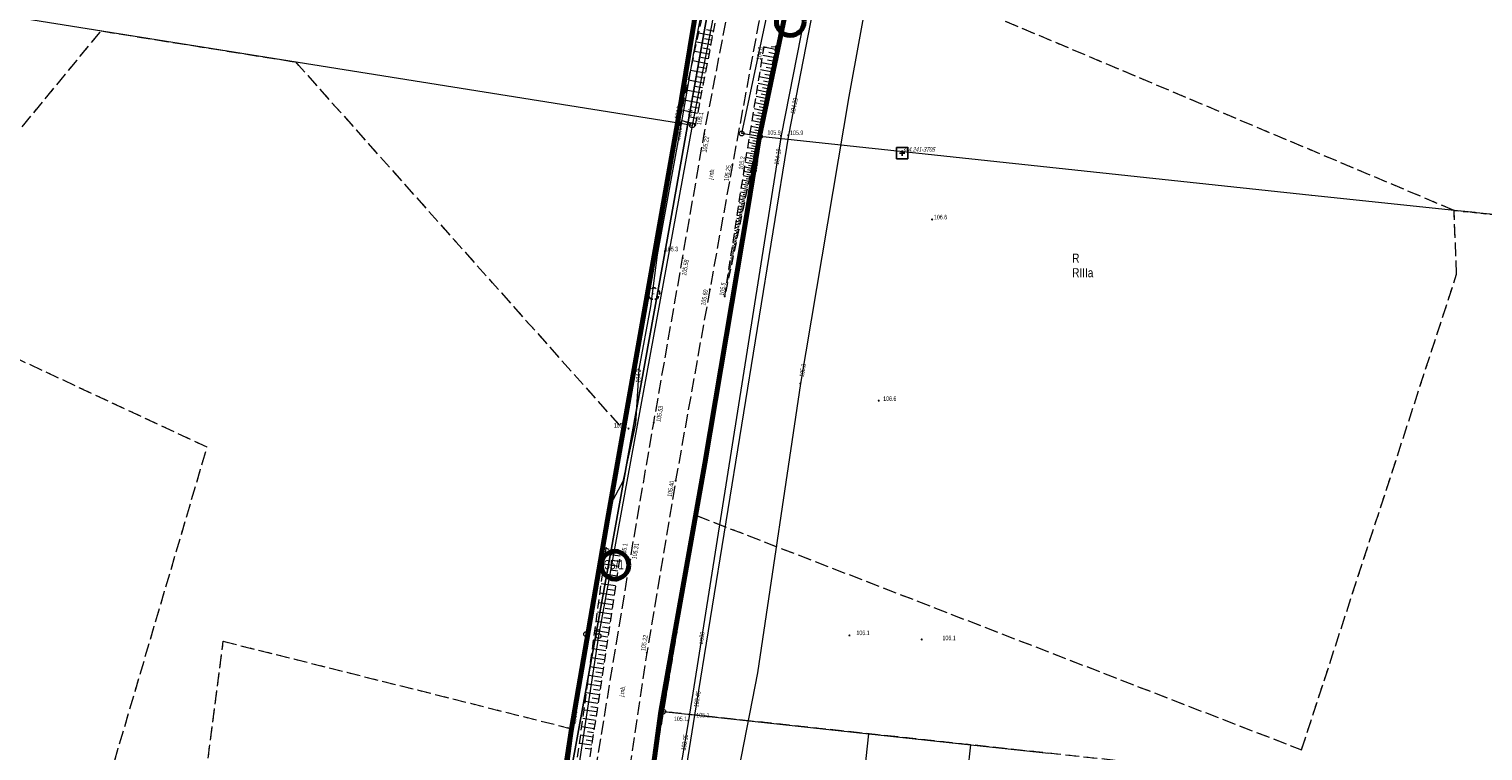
# Model space of a CAD drawing. Header units: inches. Extents: x 6497603 to 6502483, y 5925790 to 5934357.
# Tile 208 of 256: x 6500901 to 6501140, y 5926658 to 5926777. Entities that reach past the tile are written whole.
import ezdxf
from ezdxf.enums import TextEntityAlignment as Align

# ---------------------------------------------------------------- set-up
doc = ezdxf.new("R2010")
doc.units = ezdxf.units.IN
doc.header["$MEASUREMENT"] = 0
for name, pattern in [('1.5_0.75', [2.25, 1.5, -0.75]), ('2.25_0.75', [3, 2.25, -0.75]), ('219-1000', [0, 0]), ('egkk-1000', [3, 2.25, -0.75]), ('egug-1000', [1.5, 0.75, -0.75])]:
    doc.linetypes.add(name, pattern=pattern)
for name, color, linetype in [('000 Inne (niezydentyfikowane)', 7, 'Continuous'), ('202-punkt graniczny', 7, 'Continuous'), ('203-punkt graniczny', 7, 'Continuous'), ('209-oznaczenie konturu klasyfikacyjnego', 7, 'Continuous'), ('210-oznaczenie konturu użytku gruntowego', 7, 'Continuous'), ('211-numer działki ewidencyjnej', 7, 'Continuous'), ('217-kontur klasyfikacyjny', 7, 'Continuous'), ('218-kontur użytku gruntowego', 7, 'Continuous'), ('219-działka ewidencyjna', 7, 'Continuous'), ('drzewo liściaste', 7, 'Continuous'), ('jezdnia', 7, 'Continuous'), ('jezdnia-Atr17', 7, 'Continuous'), ('obudowa ochronna przewodu', 7, 'Continuous'), ('pikieta naturalna', 7, 'Continuous'), ('pikieta naturalna-Atr2', 7, 'Continuous'), ('pikieta sztuczna', 7, 'Continuous'), ('pikieta sztuczna-Atr2', 7, 'Continuous'), ('przewód elektroenergetyczny podziemny', 7, 'Continuous'), ('przewód elektroenergetyczny podziemny-Atr1', 7, 'Continuous'), ('przewód kanalizacyjny', 7, 'Continuous'), ('przewód telekomunikacyjny podziemny', 7, 'Continuous'), ('przewód wodociągowy', 7, 'Continuous'), ('przewód wodociągowy-Atr1', 7, 'Continuous'), ('rzędna', 7, 'Continuous'), ('rzędna-Atr2', 7, 'Continuous'), ('skarpa nieumocniona', 7, 'Continuous'), ('Szczegółowa osnowa geodezyjna pozioma', 7, 'Continuous'), ('Szczegółowa osnowa geodezyjna pozioma-Atr103', 7, 'Continuous')]:
    doc.layers.add(name, color=color, linetype=linetype)
doc.styles.get("Standard").update_dxf_attribs({"font": 'arial.ttf'})

# ---------------------------------------------------------------- blocks, each defined once
blk = doc.blocks.new('203')
at = {"linetype": 'Continuous', "lineweight": 0}
h = blk.add_hatch(color=0, dxfattribs=at)
edge = h.paths.add_edge_path()
edge.add_arc((0, 0), 0.09, 0, 360)
blk = doc.blocks.new('202')
at = {"color": 0, "linetype": 'Continuous', "lineweight": 0}
blk.add_circle((0, 0), 0.4, dxfattribs=at)
blk = doc.blocks.new('OSSP')
at = {"color": 0}
for p, q in [((-0.939, 0.938), (-0.939, -0.938)), ((-0.939, 0.938), (-0.939, -0.938)), ((0.936, 0.938), (-0.939, 0.938)), ((0.936, 0.938), (-0.939, 0.938)), ((0.45, 0), (-0.45, 0)), ((0.45, 0), (-0.45, 0)), ((0, -0.45), (0, 0.45)), ((0, -0.45), (0, 0.45)), ((0.936, -0.938), (0.936, 0.938)), ((0.936, -0.938), (0.936, 0.938)), ((-0.939, -0.938), (0.936, -0.938)), ((-0.939, -0.938), (0.936, -0.938))]:
    blk.add_line(p, q, dxfattribs=at)
blk = doc.blocks.new('PW01')
at = {"linetype": 'Continuous', "lineweight": 13}
h = blk.add_hatch(color=0, dxfattribs=at)
edge = h.paths.add_edge_path()
edge.add_arc((0, 0), 0.18, 0, 360)
blk = doc.blocks.new('OP021')
at = {"linetype": 'Continuous', "lineweight": 13}
h = blk.add_hatch(color=0, dxfattribs=at)
edge = h.paths.add_edge_path()
edge.add_arc((0, 0), 0.1, 0, 360)
at = {"color": 0, "linetype": 'Continuous', "lineweight": -3}
for centre, start, end in [((-0.476, 0.154), 110.388, 213.756), ((0, 0.5), 38.316, 141.684), ((0.476, 0.154), 326.244, 69.612), ((-0.294, -0.404), 182.272, 285.64), ((0.294, -0.404), 254.36, 357.728), ((0.294, -0.404), 254.36, 357.728)]:
    blk.add_arc(centre, 0.5, start, end, dxfattribs=at)

msp = doc.modelspace()

# ---------------------------------------------------------------- linework, layer by layer
at = {"color": 6, "lineweight": 70}
for points in [[(6501014.288, 5926803.269), (6501007.497, 5926761.792), (6501000.65, 5926723.114), (6500995.925, 5926696.36), (6500990.02, 5926661.92), (6500987.8, 5926647.455), (6500983.344, 5926617.376), (6500978.86, 5926589.52), (6500978.12, 5926584.44), (6500973.634, 5926554.262), (6500970.055, 5926531.585), (6500966.598, 5926510.957), (6500966.316, 5926508.932), (6500961.94, 5926483.39), (6500959.883, 5926470.656), (6500972.298, 5926468.045), (6500973.53, 5926475.65)], [(6500973.53, 5926475.25), (6500978.247, 5926503.835), (6500980.53, 5926517.48), (6500984.541, 5926541.433), (6500987.622, 5926558.382), (6500989.197, 5926569.209), (6500990.613, 5926577.773), (6500993.84, 5926597.08), (6500998.11, 5926622.62), (6501002.854, 5926651.083), (6501004.73, 5926664.74), (6501012.001, 5926705.671), (6501019.077, 5926747.779), (6501021.004, 5926759.578), (6501025.838, 5926782.648)]]:
    msp.add_lwpolyline(points, dxfattribs=at)
at = {"color": 5, "lineweight": 70}
for centre in [(6501026.06, 5926778.511), (6500997.161, 5926688.884)]:
    msp.add_circle(centre, 2.284, dxfattribs=at)
at = {"layer": '000 Inne (niezydentyfikowane)', "color": 7, "linetype": 'Continuous', "lineweight": 18, "flags": 128}
for points in [[(6501013.38, 5926776.93), (6501012.26, 5926777.15)], [(6501012.95, 5926774.67), (6501010.65, 5926775.12)], [(6501013.24, 5926776.18), (6501010.98, 5926776.62)], [(6501013.09, 5926775.43), (6501011.95, 5926775.65)], [(6501012.35, 5926771.58), (6501009.98, 5926772.03)], [(6501012.65, 5926773.14), (6501010.32, 5926773.59)], [(6501012.5, 5926772.36), (6501011.32, 5926772.59)], [(6501012.8, 5926773.91), (6501011.64, 5926774.13)], [(6501023.31, 5926772.58), (6501021.52, 5926772.94)], [(6501023.58, 5926773.92), (6501021.74, 5926774.29)], [(6501023.19, 5926771.98), (6501022.31, 5926772.15)], [(6501023.44, 5926773.21), (6501022.53, 5926773.4)], [(6501012.05, 5926769.99), (6501009.63, 5926770.46)], [(6501012.2, 5926770.79), (6501011, 5926771.02)], [(6501022.84, 5926770.22), (6501021.14, 5926770.56)], [(6501023.07, 5926771.38), (6501021.33, 5926771.73)], [(6501022.73, 5926769.65), (6501021.89, 5926769.82)], [(6501022.96, 5926770.8), (6501022.09, 5926770.97)], [(6501011.42, 5926766.74), (6501008.93, 5926767.22)], [(6501011.74, 5926768.38), (6501009.29, 5926768.85)], [(6501011.58, 5926767.57), (6501010.34, 5926767.8)], [(6501011.89, 5926769.19), (6501010.68, 5926769.42)], [(6501022.18, 5926766.9), (6501020.6, 5926767.22)], [(6501022.39, 5926767.98), (6501020.77, 5926768.3)], [(6501022.62, 5926769.09), (6501020.95, 5926769.42)], [(6501022.29, 5926767.44), (6501021.48, 5926767.6)], [(6501022.5, 5926768.53), (6501021.68, 5926768.69)], [(6501011.1, 5926765.08), (6501008.57, 5926765.57)], [(6501011.26, 5926765.92), (6501010.01, 5926766.16)], [(6501021.76, 5926764.82), (6501020.26, 5926765.12)], [(6501021.97, 5926765.85), (6501020.43, 5926766.16)], [(6501021.86, 5926765.33), (6501021.1, 5926765.48)], [(6501022.07, 5926766.37), (6501021.29, 5926766.53)], [(6501010.77, 5926763.39), (6501008.21, 5926763.89)], [(6501010.61, 5926762.54), (6501009.32, 5926762.79)], [(6501010.94, 5926764.24), (6501009.66, 5926764.49)], [(6501021.37, 5926762.85), (6501019.94, 5926763.13)], [(6501021.56, 5926763.82), (6501020.1, 5926764.12)], [(6501021.27, 5926762.37), (6501020.56, 5926762.51)], [(6501021.46, 5926763.33), (6501020.74, 5926763.48)], [(6501021.66, 5926764.32), (6501020.92, 5926764.47)], [(6501010.44, 5926761.68), (6501008.72, 5926762.01)], [(6501020.81, 5926760.06), (6501019.48, 5926760.33)], [(6501020.99, 5926760.97), (6501019.63, 5926761.24)], [(6501021.18, 5926761.89), (6501019.78, 5926762.17)], [(6501020.9, 5926760.51), (6501020.23, 5926760.64)], [(6501021.08, 5926761.43), (6501020.39, 5926761.56)], [(6501020.29, 5926757.48), (6501019.06, 5926757.72)], [(6501020.46, 5926758.32), (6501019.2, 5926758.57)], [(6501020.63, 5926759.18), (6501019.34, 5926759.44)], [(6501020.38, 5926757.89), (6501019.75, 5926758.02)], [(6501020.55, 5926758.74), (6501019.91, 5926758.87)], [(6501020.72, 5926759.62), (6501020.07, 5926759.75)], [(6501019.81, 5926755.08), (6501018.67, 5926755.31)], [(6501019.97, 5926755.86), (6501018.8, 5926756.09)], [(6501020.13, 5926756.66), (6501018.93, 5926756.9)], [(6501019.89, 5926755.46), (6501019.31, 5926755.58)], [(6501020.05, 5926756.25), (6501019.46, 5926756.37)], [(6501020.21, 5926757.06), (6501019.6, 5926757.18)], [(6501019.36, 5926752.86), (6501018.32, 5926753.07)], [(6501019.51, 5926753.58), (6501018.43, 5926753.8)], [(6501019.66, 5926754.32), (6501018.55, 5926754.54)], [(6501019.44, 5926753.21), (6501018.9, 5926753.32)], [(6501019.59, 5926753.94), (6501019.04, 5926754.05)], [(6501019.74, 5926754.69), (6501019.17, 5926754.81)], [(6501018.81, 5926750.22), (6501017.91, 5926750.41)], [(6501018.94, 5926750.85), (6501018.01, 5926751.04)], [(6501019.08, 5926751.49), (6501018.11, 5926751.7)], [(6501019.22, 5926752.16), (6501018.21, 5926752.37)], [(6501018.88, 5926750.53), (6501018.42, 5926750.63)], [(6501019.01, 5926751.17), (6501018.53, 5926751.27)], [(6501019.15, 5926751.83), (6501018.65, 5926751.93)], [(6501019.29, 5926752.51), (6501018.78, 5926752.61)], [(6501018.34, 5926747.94), (6501017.56, 5926748.11)], [(6501018.45, 5926748.48), (6501017.64, 5926748.65)], [(6501018.57, 5926749.04), (6501017.73, 5926749.22)], [(6501018.69, 5926749.62), (6501017.82, 5926749.8)], [(6501018.39, 5926748.21), (6501018, 5926748.29)], [(6501018.51, 5926748.76), (6501018.1, 5926748.85)], [(6501018.63, 5926749.33), (6501018.2, 5926749.42)], [(6501018.75, 5926749.92), (6501018.31, 5926750.01)], [(6501017.92, 5926745.93), (6501017.24, 5926746.07)], [(6501018.02, 5926746.42), (6501017.32, 5926746.57)], [(6501018.13, 5926746.92), (6501017.4, 5926747.07)], [(6501018.23, 5926747.42), (6501017.48, 5926747.58)], [(6501017.87, 5926745.68), (6501017.54, 5926745.75)], [(6501017.97, 5926746.17), (6501017.63, 5926746.25)], [(6501018.07, 5926746.67), (6501017.72, 5926746.75)], [(6501018.18, 5926747.17), (6501017.81, 5926747.25)], [(6501018.28, 5926747.68), (6501017.9, 5926747.76)], [(6501017.4, 5926743.44), (6501016.86, 5926743.55)], [(6501017.5, 5926743.93), (6501016.93, 5926744.05)], [(6501017.61, 5926744.43), (6501017.01, 5926744.56)], [(6501017.35, 5926743.19), (6501017.08, 5926743.24)], [(6501017.71, 5926744.93), (6501017.09, 5926745.06)], [(6501017.81, 5926745.43), (6501017.17, 5926745.56)], [(6501017.45, 5926743.69), (6501017.17, 5926743.74)], [(6501017.56, 5926744.18), (6501017.26, 5926744.24)], [(6501017.66, 5926744.68), (6501017.35, 5926744.74)], [(6501017.76, 5926745.18), (6501017.44, 5926745.25)], [(6501016.88, 5926740.95), (6501016.47, 5926741.03)], [(6501016.99, 5926741.45), (6501016.55, 5926741.54)], [(6501017.09, 5926741.94), (6501016.62, 5926742.04)], [(6501017.19, 5926742.44), (6501016.7, 5926742.54)], [(6501016.93, 5926741.2), (6501016.72, 5926741.24)], [(6501017.3, 5926742.94), (6501016.78, 5926743.05)], [(6501017.04, 5926741.7), (6501016.81, 5926741.74)], [(6501017.14, 5926742.19), (6501016.9, 5926742.24)], [(6501017.24, 5926742.69), (6501016.99, 5926742.74)], [(6501016.36, 5926738.46), (6501016.08, 5926738.52)], [(6501016.47, 5926738.96), (6501016.16, 5926739.02)], [(6501016.57, 5926739.46), (6501016.24, 5926739.52)], [(6501016.42, 5926738.71), (6501016.27, 5926738.74)], [(6501016.67, 5926739.95), (6501016.32, 5926740.03)], [(6501016.52, 5926739.21), (6501016.36, 5926739.24)], [(6501016.78, 5926740.45), (6501016.39, 5926740.53)], [(6501016.62, 5926739.7), (6501016.45, 5926739.74)], [(6501016.73, 5926740.2), (6501016.54, 5926740.24)], [(6501016.83, 5926740.7), (6501016.63, 5926740.74)], [(6501015.95, 5926736.47), (6501015.78, 5926736.51)], [(6501015.9, 5926736.22), (6501015.82, 5926736.24)], [(6501016.05, 5926736.97), (6501015.85, 5926737.01)], [(6501016, 5926736.72), (6501015.91, 5926736.74)], [(6501016.16, 5926737.46), (6501015.93, 5926737.51)], [(6501016.1, 5926737.22), (6501016, 5926737.24)], [(6501016.26, 5926737.96), (6501016.01, 5926738.02)], [(6501016.21, 5926737.71), (6501016.09, 5926737.74)], [(6501016.31, 5926738.21), (6501016.18, 5926738.24)], [(6501015.38, 5926733.73), (6501015.36, 5926733.73)], [(6501015.43, 5926733.98), (6501015.39, 5926733.99)], [(6501015.48, 5926734.23), (6501015.46, 5926734.24)], [(6501015.53, 5926734.48), (6501015.47, 5926734.49)], [(6501015.64, 5926734.98), (6501015.54, 5926735)], [(6501015.59, 5926734.73), (6501015.55, 5926734.74)], [(6501015.74, 5926735.47), (6501015.62, 5926735.5)], [(6501015.69, 5926735.23), (6501015.64, 5926735.24)], [(6501015.85, 5926735.97), (6501015.7, 5926736)], [(6501015.79, 5926735.72), (6501015.73, 5926735.74)], [(6501015.28, 5926733.23), (6501015.27, 5926733.23)], [(6501015.33, 5926733.48), (6501015.31, 5926733.49)], [(6500998.01, 5926690.35), (6500995.58, 5926690.71)], [(6500997.76, 5926688.67), (6500995.35, 5926689.03)], [(6500997.88, 5926689.49), (6500996.67, 5926689.67)], [(6500997.28, 5926685.48), (6500994.91, 5926685.83)], [(6500997.51, 5926687.07), (6500995.13, 5926687.43)], [(6500997.39, 5926686.27), (6500996.21, 5926686.45)], [(6500997.63, 5926687.87), (6500996.44, 5926688.05)], [(6500997.04, 5926683.91), (6500994.7, 5926684.26)], [(6500996.92, 5926683.12), (6500995.76, 5926683.3)], [(6500997.16, 5926684.69), (6500995.98, 5926684.87)], [(6500996.57, 5926680.8), (6500994.27, 5926681.14)], [(6500996.81, 5926682.35), (6500994.49, 5926682.69)], [(6500996.69, 5926681.57), (6500995.53, 5926681.74)], [(6500996.34, 5926679.27), (6500994.06, 5926679.61)], [(6500996.23, 5926678.51), (6500995.1, 5926678.68)], [(6500996.46, 5926680.03), (6500995.31, 5926680.2)], [(6500995.89, 5926676.24), (6500993.65, 5926676.58)], [(6500996.12, 5926677.75), (6500993.86, 5926678.09)], [(6500996, 5926676.99), (6500994.88, 5926677.16)], [(6500995.67, 5926674.75), (6500993.45, 5926675.09)], [(6500995.56, 5926674.01), (6500994.45, 5926674.18)], [(6500995.78, 5926675.5), (6500994.66, 5926675.66)], [(6500995.23, 5926671.81), (6500993.05, 5926672.14)], [(6500995.44, 5926673.27), (6500993.25, 5926673.6)], [(6500995.33, 5926672.54), (6500994.24, 5926672.7)], [(6500994.79, 5926668.92), (6500992.65, 5926669.24)], [(6500995.01, 5926670.36), (6500992.85, 5926670.68)], [(6500994.9, 5926669.64), (6500993.82, 5926669.8)], [(6500995.12, 5926671.08), (6500994.03, 5926671.24)], [(6500994.58, 5926667.49), (6500992.46, 5926667.81)], [(6500994.47, 5926666.79), (6500993.42, 5926666.94)], [(6500994.68, 5926668.2), (6500993.62, 5926668.36)], [(6500994.16, 5926664.68), (6500992.07, 5926664.99)], [(6500994.37, 5926666.08), (6500992.26, 5926666.4)], [(6500994.05, 5926663.98), (6500993.01, 5926664.14)], [(6500994.26, 5926665.38), (6500993.21, 5926665.54)], [(6500993.74, 5926661.92), (6500991.69, 5926662.22)], [(6500993.95, 5926663.29), (6500991.88, 5926663.6)], [(6500993.84, 5926662.6), (6500992.82, 5926662.76)], [(6500993.33, 5926659.2), (6500991.32, 5926659.5)], [(6500993.54, 5926660.55), (6500991.51, 5926660.86)], [(6500993.43, 5926659.88), (6500992.43, 5926660.03)], [(6500993.64, 5926661.23), (6500992.62, 5926661.39)], [(6500993.23, 5926658.53), (6500992.23, 5926658.68)]]:
    msp.add_lwpolyline(points, dxfattribs=at)
at = {"layer": '217-kontur klasyfikacyjny', "color": 3, "linetype": 'egkk-1000', "lineweight": 18, "flags": 128}
for points in [[(6501007.63, 5926761.77), (6501023.63, 5926861.5)], [(6501135.5, 5926747.38), (6501027.93, 5926792.72)], [(6501027.32, 5926789.79), (6501021.05, 5926759.57)], [(6500897.53, 5926758.85), (6500912.45, 5926776.98)], [(6500912.45, 5926776.98), (6500944.52, 5926771.86)], [(6500944.52, 5926771.86), (6500998.51, 5926711.26)], [(6500998.51, 5926711.26), (6501007.63, 5926761.77)], [(6501021.05, 5926759.57), (6501010.59, 5926697.07)], [(6501135.92, 5926736.86), (6501135.5, 5926747.38)], [(6501162.86, 5926744.51), (6501135.5, 5926747.38)], [(6500929.93, 5926708.34), (6500864.27, 5926738.91)], [(6501110.36, 5926658.43), (6501135.92, 5926736.86)], [(6500992.42, 5926677.51), (6500998.51, 5926711.26)], [(6500907.01, 5926630.64), (6500929.93, 5926708.34)], [(6501010.59, 5926697.07), (6501005.13, 5926664.74)], [(6501010.59, 5926697.07), (6501110.36, 5926658.43)], [(6500926.25, 5926627.3), (6500932.6, 5926676.34)], [(6500932.6, 5926676.34), (6500990.02, 5926661.92)], [(6500990.02, 5926661.92), (6500992.42, 5926677.51)], [(6501005.13, 5926664.74), (6500989.77, 5926572.72)], [(6501106.49, 5926653.78), (6501005.13, 5926664.74)], [(6500983.18, 5926617.4), (6500990.02, 5926661.92)]]:
    msp.add_lwpolyline(points, dxfattribs=at)
at = {"layer": '218-kontur użytku gruntowego', "color": 3, "linetype": 'egug-1000', "lineweight": 18, "flags": 128}
for points in [[(6501007.63, 5926761.77), (6501023.63, 5926861.5)], [(6501135.5, 5926747.38), (6501027.93, 5926792.72)], [(6501027.32, 5926789.79), (6501021.05, 5926759.57)], [(6500897.53, 5926758.85), (6500912.45, 5926776.98)], [(6500912.45, 5926776.98), (6500944.52, 5926771.86)], [(6500944.52, 5926771.86), (6500998.51, 5926711.26)], [(6500998.51, 5926711.26), (6501007.63, 5926761.77)], [(6501021.05, 5926759.57), (6501010.59, 5926697.07)], [(6501135.92, 5926736.86), (6501135.5, 5926747.38)], [(6501135.5, 5926747.38), (6501162.86, 5926744.51)], [(6500929.93, 5926708.34), (6500864.27, 5926738.91)], [(6501110.36, 5926658.43), (6501135.92, 5926736.86)], [(6500992.42, 5926677.51), (6500998.51, 5926711.26)], [(6500907.01, 5926630.64), (6500929.93, 5926708.34)], [(6501010.59, 5926697.07), (6501005.13, 5926664.74)], [(6501010.59, 5926697.07), (6501110.36, 5926658.43)], [(6500926.25, 5926627.3), (6500932.6, 5926676.34)], [(6500932.6, 5926676.34), (6500990.02, 5926661.92)], [(6500990.02, 5926661.92), (6500992.42, 5926677.51)], [(6501005.13, 5926664.74), (6500989.77, 5926572.72)], [(6501106.49, 5926653.78), (6501005.13, 5926664.74)], [(6500983.18, 5926617.4), (6500990.02, 5926661.92)]]:
    msp.add_lwpolyline(points, dxfattribs=at)
at = {"layer": '219-działka ewidencyjna', "color": 3, "linetype": '219-1000', "lineweight": 18, "flags": 128}
for points in [[(6501023.63, 5926861.5), (6501007.63, 5926761.77)], [(6501035.12, 5926840.39), (6501018.05, 5926760.06)], [(6501024.23, 5926835.71), (6501009.89, 5926761.4)], [(6501007.63, 5926761.77), (6500835.7, 5926789.25)], [(6501027.32, 5926789.79), (6501021.05, 5926759.57)], [(6501007.63, 5926761.77), (6500992.42, 5926677.51)], [(6501009.89, 5926761.4), (6500994.46, 5926677.21)], [(6501009.89, 5926761.4), (6501007.63, 5926761.77)], [(6501021.05, 5926759.57), (6501018.05, 5926760.06)], [(6501021.05, 5926759.57), (6501005.13, 5926664.74)], [(6501112.04, 5926749.84), (6501021.05, 5926759.57)], [(6501303.83, 5926729.69), (6501112.04, 5926749.84)], [(6500992.42, 5926677.51), (6500983.18, 5926617.4)], [(6500994.46, 5926677.21), (6500985.34, 5926617.08)], [(6501000.41, 5926636.42), (6501005.13, 5926664.74)], [(6501005.13, 5926664.74), (6501039.04, 5926661.07)], [(6501035.59, 5926629.54), (6501039.04, 5926661.07)], [(6501039.04, 5926661.07), (6501055.85, 5926659.25)], [(6501052.39, 5926627.7), (6501055.85, 5926659.25)], [(6501055.85, 5926659.25), (6501068.63, 5926657.87)]]:
    msp.add_lwpolyline(points, dxfattribs=at)
at = {"layer": 'jezdnia', "color": 7, "linetype": '2.25_0.75', "lineweight": 18, "flags": 128}
msp.add_lwpolyline([(6501025.32, 5926915.88), (6501030.82, 5926916.01), (6501032.38, 5926904.7), (6501033.21, 5926895.61), (6501033.62, 5926886.59), (6501033.86, 5926880.46), (6501033.77, 5926866.21), (6501033.01, 5926852.22), (6501031.2, 5926836.42), (6501028.13, 5926818.02), (6501026.18, 5926806.98), (6501020.84, 5926778.22), (6501016.52, 5926754.88), (6501012.81, 5926734.36), (6501007.17, 5926702.82), (6501002.42, 5926674.42), (6500999.46, 5926654.6), (6500995.46, 5926631.76), (6500991.25, 5926604.83), (6500984.96, 5926567.46), (6500982.46, 5926583.36), (6500988.61, 5926622.47), (6500999.68, 5926689.79), (6501003.56, 5926712.38), (6501008.32, 5926739.53), (6501011.88, 5926759.98), (6501018.27, 5926793.07), (6501022.6, 5926817.63), (6501025.73, 5926836.94), (6501027.42, 5926850.37), (6501028.54, 5926866.18), (6501028.51, 5926883.21), (6501027.18, 5926901.67)], close=True, dxfattribs=at)
at = {"layer": 'obudowa ochronna przewodu', "color": 7, "linetype": 'Continuous', "lineweight": 25, "flags": 128}
msp.add_lwpolyline([(6501002.28, 5926632.68), (6500986.69, 5926634.31), (6500986.54, 5926634.39), (6500986.78, 5926637.52), (6500992.09, 5926666.72), (6501005.79, 5926742.55), (6501013.01, 5926783.37), (6501020.94, 5926832.3), (6501023.64, 5926850.51), (6501025.2, 5926860.97), (6501024.08, 5926881.57), (6501023.76, 5926886.46), (6501023.77, 5926888.51), (6501039.31, 5926897.96), (6501039.71, 5926898.14), (6501040.04, 5926898.47), (6501043.91, 5926909.74), (6501044.11, 5926909.91), (6501046.44, 5926908.59), (6501046.9, 5926908.32), (6501047.17, 5926908.41), (6501047.24, 5926908.94)], dxfattribs=at)
at = {"layer": 'przewód elektroenergetyczny podziemny', "color": 1, "linetype": 'Continuous', "lineweight": 18, "flags": 128}
msp.add_lwpolyline([(6501035.94, 5926629.15), (6501036.01, 5926628.9), (6501035.95, 5926628.7), (6501035.61, 5926628.65), (6501035.28, 5926628.82), (6501013.8, 5926631.43), (6501012.38, 5926631.59), (6501002.28, 5926632.68), (6500986.69, 5926634.31), (6500986.54, 5926634.39), (6500986.78, 5926637.52), (6500992.09, 5926666.72), (6501005.79, 5926742.55), (6501013.01, 5926783.37)], dxfattribs=at)
at = {"layer": 'przewód kanalizacyjny', "color": 34, "linetype": 'Continuous', "lineweight": 18, "flags": 128}
msp.add_lwpolyline([(6501003.95, 5927073.51), (6501025.81, 5926978.07), (6501035.87, 5926937.23), (6501039.66, 5926890.33), (6501042.57, 5926877.1), (6501036.67, 5926815.74), (6501025.75, 5926759.78), (6501010.3, 5926664.16), (6500995.69, 5926573.15), (6500985.69, 5926516.13), (6500980.52, 5926488.69), (6501036.78, 5926481.38)], dxfattribs=at)
at = {"layer": 'przewód telekomunikacyjny podziemny', "color": 30, "linetype": 'Continuous', "lineweight": 18, "flags": 128}
for points in [[(6501044.69, 5926815.36), (6501035.71, 5926766.18), (6501027.74, 5926718.85), (6501020.68, 5926671.15), (6501011.26, 5926622.96), (6501003.43, 5926574.72), (6500995.72, 5926526.99), (6500987.58, 5926482.63), (6500981.59, 5926441.29), (6500972.21, 5926403.46)], [(6501014.51, 5926796.22), (6501010.12, 5926773.36), (6501008.01, 5926761.41), (6501004.14, 5926740.06), (6501003, 5926731.53), (6501001.08, 5926721.19), (6501000.58, 5926712.2), (6500998.46, 5926702.66), (6500996.5, 5926698.98), (6500996.09, 5926697.55), (6500995.76, 5926695.17), (6500994.18, 5926685.56), (6500992.41, 5926677.26), (6500990.65, 5926665.04), (6500987.45, 5926640.45)]]:
    msp.add_lwpolyline(points, dxfattribs=at)
at = {"layer": 'przewód wodociągowy', "color": 5, "linetype": 'Continuous', "lineweight": 18, "flags": 128}
for points in [[(6501040.47, 5926893.6), (6501041.55, 5926877.18), (6501035.62, 5926815.99), (6501024.54, 5926759.71), (6501009.27, 5926663.27)], [(6501009.27, 5926663.27), (6501003.13, 5926626.99), (6501002.42, 5926622.82), (6500994.65, 5926575.27), (6500988.11, 5926538.08), (6500979.08, 5926487.69), (6501036.8, 5926480.16)]]:
    msp.add_lwpolyline(points, dxfattribs=at)
at = {"layer": 'skarpa nieumocniona', "color": 7, "linetype": '1.5_0.75', "lineweight": 18, "flags": 128}
for points in [[(6501007.86, 5926762.3), (6501014.74, 5926793.93), (6501016.52, 5926793.2), (6501010.4, 5926761.45)], [(6501007.86, 5926762.3), (6501014.74, 5926793.93), (6501016.52, 5926793.2), (6501010.4, 5926761.45)], [(6501015.27, 5926733.21), (6501018.46, 5926754), (6501021.74, 5926774.29), (6501023.68, 5926774.41), (6501019.54, 5926753.71)], [(6501015.27, 5926733.21), (6501018.46, 5926754), (6501021.74, 5926774.29), (6501023.68, 5926774.41), (6501019.54, 5926753.71)], [(6500992.42, 5926653.11), (6500990.86, 5926656.1), (6500995.71, 5926691.68), (6500998.08, 5926690.84)], [(6500992.42, 5926653.11), (6500990.86, 5926656.1), (6500995.71, 5926691.68), (6500998.08, 5926690.84)]]:
    msp.add_lwpolyline(points, close=True, dxfattribs=at)

# ---------------------------------------------------------------- block references
at = {"layer": '202-punkt graniczny', "color": 7, "linetype": 'Continuous', "lineweight": 18}
for p in [(6501007.63, 5926761.77), (6501009.89, 5926761.4), (6501018.05, 5926760.06), (6501021.05, 5926759.57), (6500992.42, 5926677.51), (6500994.46, 5926677.21), (6501005.13, 5926664.74)]:
    msp.add_blockref('202', p, dxfattribs=at)
at = {"layer": '203-punkt graniczny', "color": 3, "linetype": 'Continuous', "lineweight": 18}
msp.add_blockref('203', (6501112.04, 5926749.84), dxfattribs=at)
at = {"layer": '203-punkt graniczny', "color": 7, "linetype": 'Continuous', "lineweight": 18}
for p in [(6501039.04, 5926661.07), (6501055.85, 5926659.25)]:
    msp.add_blockref('203', p, dxfattribs=at)
at = {"layer": 'drzewo liściaste', "color": 94, "linetype": 'Continuous', "lineweight": 18}
msp.add_blockref('OP021', (6501003.57, 5926733.64), dxfattribs=at)
at = {"layer": 'pikieta naturalna', "color": 7, "linetype": 'Continuous', "lineweight": 13}
for p in [(6501021.74, 5926774.29), (6501023.68, 5926774.41), (6501007.86, 5926762.3), (6501010.4, 5926761.45), (6501024.54, 5926759.71), (6501025.75, 5926759.78), (6501018.46, 5926754), (6501019.54, 5926753.71), (6501049.45, 5926745.89), (6501005.4, 5926740.64), (6501015.27, 5926733.21), (6501040.65, 5926716.01), (6500999.4, 5926711.41), (6500995.71, 5926691.68), (6500998.08, 5926690.84), (6501035.82, 5926677.3), (6501047.74, 5926676.63), (6501010.3, 5926664.16), (6501009.27, 5926663.27)]:
    msp.add_blockref('PW01', p, dxfattribs=at)
at = {"layer": 'pikieta sztuczna', "color": 7, "linetype": 'Continuous', "lineweight": 13}
for p in [(6501011.88, 5926759.98), (6501016.52, 5926754.88), (6501008.32, 5926739.53), (6501012.81, 5926734.36), (6501003.56, 5926712.38), (6501007.17, 5926702.82), (6500999.68, 5926689.79), (6501002.42, 5926674.42)]:
    msp.add_blockref('PW01', p, dxfattribs=at)
at = {"layer": 'rzędna', "color": 30, "linetype": 'Continuous', "lineweight": 18}
for p in [(6501008.01, 5926761.41), (6501001.08, 5926721.19), (6501027.74, 5926718.85), (6500990.65, 5926665.04)]:
    msp.add_blockref('PW01', p, dxfattribs=at)
at = {"layer": 'rzędna', "color": 5, "linetype": 'Continuous', "lineweight": 18}
for p in [(6501024.54, 5926759.71), (6501009.27, 5926663.27)]:
    msp.add_blockref('PW01', p, dxfattribs=at)
at = {"layer": 'rzędna', "color": 34, "linetype": 'Continuous', "lineweight": 18}
for p in [(6501025.75, 5926759.78), (6501010.3, 5926664.16)]:
    msp.add_blockref('PW01', p, dxfattribs=at)
at = {"layer": 'Szczegółowa osnowa geodezyjna pozioma', "color": 7, "linetype": 'Continuous', "lineweight": 13}
msp.add_blockref('OSSP', (6501044.52, 5926756.84), dxfattribs=at)

# ---------------------------------------------------------------- texts
at = {"layer": '209-oznaczenie konturu klasyfikacyjnego', "color": 3, "linetype": 'Continuous', "lineweight": 18, "width": 0.79}
msp.add_text('RIIIa', height=1.5, dxfattribs=at).set_placement((6501072.54, 5926737.86), align=Align.TOP_LEFT)
at = {"layer": '210-oznaczenie konturu użytku gruntowego', "color": 3, "linetype": 'Continuous', "lineweight": 18, "width": 0.79}
msp.add_text('R', height=1.5, dxfattribs=at).set_placement((6501072.55, 5926738.76))
at = {"layer": '211-numer działki ewidencyjnej', "color": 3, "linetype": 'Continuous', "lineweight": 18, "width": 0.79}
msp.add_text('35/1', height=1.5, dxfattribs=at).set_placement((6500995.42, 5926688.22))
at = {"layer": 'jezdnia-Atr17', "color": 7, "width": 0.667}
for rotation, p in [(80.125, (6501012.89, 5926752.5)), (80.662, (6500998.23, 5926667.22))]:
    msp.add_text('j.mb.', height=0.75, rotation=rotation, dxfattribs=at).set_placement(p, align=Align.MIDDLE_LEFT)
at = {"layer": 'pikieta naturalna-Atr2', "color": 7, "width": 0.667}
for s, rotation, p in [('104.8', 80.817, (6501021.2, 5926772.14)), ('105.2', 78.69, (6501024.03, 5926771.94)), ('104.5', 77.728, (6501007.69, 5926762.41)), ('105.1', 79.089, (6501011.34, 5926761.39)), ('105.2', 80.817, (6501018.27, 5926754.06)), ('105.7', 78.69, (6501020.51, 5926753.64)), ('105.5', 81.276, (6501015.1, 5926733.28)), ('104.7', 82.237, (6500995.3, 5926689.58)), ('105.1', 81.468, (6500998.91, 5926690.28))]:
    msp.add_text(s, height=0.75, rotation=rotation, dxfattribs=at).set_placement(p)
for s, p in [('105.9', (6501022.3, 5926759.85)), ('105.9', (6501026.03, 5926759.81)), ('106.6', (6501049.75, 5926745.91)), ('105.3', (6501005.4, 5926740.64)), ('106.6', (6501041.38, 5926715.97)), ('105.2', (6500996.98, 5926711.57)), ('106.1', (6501036.97, 5926677.35)), ('106.1', (6501051.16, 5926676.51)), ('105.1', (6501010.58, 5926663.78)), ('105.1', (6501006.88, 5926663.17))]:
    msp.add_text(s, height=0.75, dxfattribs=at).set_placement(p)
at = {"layer": 'pikieta sztuczna-Atr2', "color": 7, "width": 0.667}
for s, rotation, p in [('105.22', 80.125, (6501012.26, 5926756.9)), ('105.25', 79.751, (6501015.84, 5926752.15)), ('105.58', 80.055, (6501008.89, 5926736.59)), ('105.60', 79.861, (6501012.05, 5926731.64)), ('105.53', 80.055, (6501004.67, 5926712.47)), ('105.40', 80.505, (6501006.51, 5926700.1)), ('105.31', 80.254, (6501000.69, 5926689.81)), ('105.22', 80.505, (6501002.15, 5926674.69))]:
    msp.add_text(s, height=0.75, rotation=rotation, dxfattribs=at).set_placement(p)
at = {"layer": 'przewód elektroenergetyczny podziemny-Atr1', "color": 1, "width": 0.667}
for rotation, p in [(79.969, (6501009.4, 5926762.96)), (79.759, (6500994.02, 5926677.38))]:
    msp.add_text('eN', height=0.75, rotation=rotation, dxfattribs=at).set_placement(p, align=Align.MIDDLE_LEFT)
at = {"layer": 'przewód wodociągowy-Atr1', "color": 5, "width": 0.667}
msp.add_text('wo90', height=0.75, rotation=81.002, dxfattribs=at).set_placement((6501011.26, 5926675.83), align=Align.MIDDLE_LEFT)
at = {"layer": 'rzędna-Atr2', "color": 34, "width": 0.667}
for s, rotation, p in [('104.29', 78.958, (6501026.44, 5926763.32)), ('103.45', 80.821, (6501010.51, 5926665.47))]:
    msp.add_text(s, height=0.75, rotation=rotation, dxfattribs=at).set_placement(p, align=Align.MIDDLE_LEFT)
at = {"layer": 'rzędna-Atr2', "color": 30, "width": 0.667}
msp.add_text('103.9', height=0.75, rotation=79.726, dxfattribs=at).set_placement((6501007.86, 5926758.86))
at = {"layer": 'rzędna-Atr2', "color": 5, "width": 0.667}
for s, rotation, p in [('104.19', 81.002, (6501023.78, 5926754.93)), ('103.35', 80.388, (6501008.44, 5926658.35))]:
    msp.add_text(s, height=0.75, rotation=rotation, dxfattribs=at).set_placement(p, align=Align.MIDDLE_LEFT)
at = {"layer": 'rzędna-Atr2', "color": 30, "width": 0.667}
for s, rotation, p in [('105.3', 80.441, (6501027.93, 5926719.95)), ('104.3', 86.816, (6501000.96, 5926718.99)), ('103.6', 82.585, (6500990.35, 5926662.72))]:
    msp.add_text(s, height=0.75, rotation=rotation, dxfattribs=at).set_placement(p, align=Align.MIDDLE_LEFT)
at = {"layer": 'Szczegółowa osnowa geodezyjna pozioma-Atr103', "color": 7, "oblique": 15, "width": 0.667}
msp.add_text('344.241-3705', height=0.75, dxfattribs=at).set_placement((6501044.52, 5926756.84), align=Align.BOTTOM_LEFT)

doc.saveas('drawing.dxf')
